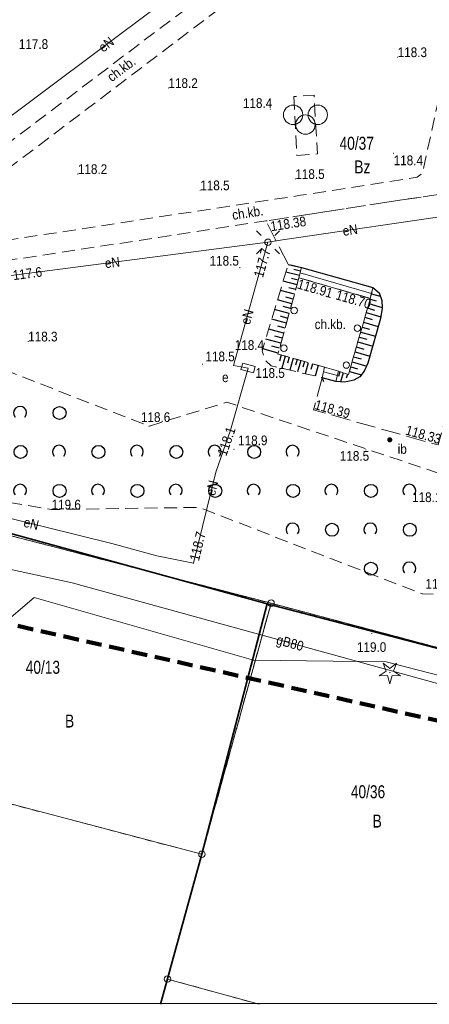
# Model space of a CAD drawing. Header units: metres. Extents: x 6532801 to 6532945, y 6021209 to 6021424.
# Tile 5 of 12: x 6532855 to 6532887, y 6021219 to 6021295. Entities that reach past the tile are written whole.
import ezdxf
from ezdxf.enums import TextEntityAlignment as Align

# ---------------------------------------------------------------- set-up
doc = ezdxf.new("R2010")
doc.units = ezdxf.units.M
doc.header["$MEASUREMENT"] = 0
for name, pattern in [('1.0_0.5', [1.5, 1, -0.5]), ('1.5_0.5', [2, 1.5, -0.5]), ('219-500', [0]), ('4', [1.8, 1.2, -0.6]), ('egug-500', [1, 0.5, -0.5])]:
    doc.linetypes.add(name, pattern=pattern)
doc.layers.get('0').update_dxf_attribs({"color": 2, "linetype": 'CONTINUOUS', "lineweight": 5})
for name, color, linetype in [('000 Inne (niezydentyfikowane)', 7, 'CONTINUOUS'), ('202-punkt graniczny', 7, 'CONTINUOUS'), ('210-oznaczenie konturu użytku gruntowego', 7, 'CONTINUOUS'), ('211-numer działki ewidencyjnej', 7, 'CONTINUOUS'), ('218-kontur użytku gruntowego', 7, 'CONTINUOUS'), ('219-działka ewidencyjna', 7, 'CONTINUOUS'), ('chodnik', 7, 'CONTINUOUS'), ('chodnik-Atr17', 7, 'CONTINUOUS'), ('drzewo iglaste', 7, 'CONTINUOUS'), ('inna budowla', 7, 'CONTINUOUS'), ('inna budowla-Atr17', 7, 'CONTINUOUS'), ('jezdnia', 7, 'CONTINUOUS'), ('krawężnik', 7, 'CONTINUOUS'), ('latarnia', 7, 'CONTINUOUS'), ('Obszar opracowania', 7, 'CONTINUOUS'), ('ogrodzenie trwałe', 7, 'CONTINUOUS'), ('pikieta naturalna', 7, 'CONTINUOUS'), ('pikieta naturalna-Atr2', 7, 'CONTINUOUS'), ('pikieta sztuczna', 7, 'CONTINUOUS'), ('pikieta sztuczna-Atr2', 7, 'CONTINUOUS'), ('plac gier i zabaw', 7, 'CONTINUOUS'), ('podpora (punkt)', 7, 'CONTINUOUS'), ('przewód elektroenergetyczny podziemny', 7, 'CONTINUOUS'), ('przewód elektroenergetyczny podziemny-Atr1', 7, 'CONTINUOUS'), ('przewód gazowy', 7, 'CONTINUOUS'), ('przewód gazowy-Atr1', 7, 'CONTINUOUS'), ('przewód wodociągowy', 7, 'CONTINUOUS'), ('Ramki i opis wydruku', 7, 'CONTINUOUS'), ('rzędna', 7, 'CONTINUOUS'), ('rzędna-Atr2', 7, 'CONTINUOUS'), ('schody w ciągu komunikacyjnym', 7, 'CONTINUOUS'), ('skarpa nieumocniona', 7, 'CONTINUOUS'), ('szafa elektroenergetyczna lub kontener', 7, 'CONTINUOUS'), ('szafa elektroenergetyczna lub kontener-Atr17', 7, 'CONTINUOUS'), ('zadrzewienie  zakrzewienie', 7, 'CONTINUOUS')]:
    doc.layers.add(name, color=color, linetype=linetype)
doc.styles.get("Standard").update_dxf_attribs({"font": 'Working1250', "width": 0.75})
doc.linetypes.add('902-500', pattern='A,3.75,0,[1,ksztalty.shx,S=0.5,R=0,X=0,Y=0],3.75', length=7.5)

# ---------------------------------------------------------------- blocks, each defined once
blk = doc.blocks.new('202')
at = {"color": 0, "linetype": 'Continuous', "lineweight": 0}
blk.add_circle((0, 0), 0.25, dxfattribs=at)
blk = doc.blocks.new('US18')
at = {"color": 0, "linetype": 'Continuous', "lineweight": 13}
for p, q in [((-0.5, -0.25), (-0.5, 0.25)), ((-0.5, 0.25), (0.5, 0.25)), ((0.5, -0.25), (0.5, 0.25)), ((-0.5, -0.25), (0.5, -0.25))]:
    blk.add_line(p, q, dxfattribs=at)
blk = doc.blocks.new('PW01')
at = {"linetype": 'Continuous', "lineweight": 13}
h = blk.add_hatch(color=0, dxfattribs=at)
edge = h.paths.add_edge_path()
edge.add_arc((0, 0), 0.045, 0, 360)
blk = doc.blocks.new('IB04')
at = {"color": 0, "linetype": 'Continuous', "lineweight": 13}
blk.add_circle((0, 0), 0.25, dxfattribs=at)
blk = doc.blocks.new('SM01')
at = {"color": 0, "linetype": 'Continuous', "lineweight": 13}
for p, q in [((-0.53, 0.531), (-0.883, 0.884)), ((0.531, 0.531), (0.884, 0.884)), ((-0.53, -0.53), (-0.883, -0.883)), ((0.531, -0.53), (0.884, -0.883))]:
    blk.add_line(p, q, dxfattribs=at)
blk.add_circle((0, 0), 0.25, dxfattribs=at)
blk = doc.blocks.new('US25')
at = {"linetype": 'Continuous', "lineweight": 0}
h = blk.add_hatch(color=0, dxfattribs=at)
edge = h.paths.add_edge_path()
edge.add_arc((0, 0), 0.2, 0, 360)
blk = doc.blocks.new('OP011')
at = {"linetype": 'Continuous', "lineweight": 13}
h = blk.add_hatch(color=0, dxfattribs=at)
edge = h.paths.add_edge_path()
edge.add_arc((0, 0), 0.05, 0, 360)
at = {"color": 0, "linetype": 'Continuous', "lineweight": 13}
for p, q in [((-0.828, -0.268), (-0.283, 0.093)), ((-0.283, 0.093), (-0.512, 0.706)), ((-0.512, 0.706), (0, 0.299)), ((0, 0.299), (0.512, 0.706)), ((0.512, 0.706), (0.283, 0.093)), ((0.283, 0.093), (0.828, -0.268)), ((-0.175, -0.24), (-0.828, -0.268)), ((0, -0.87), (-0.175, -0.24)), ((0.175, -0.24), (0, -0.87)), ((0.828, -0.268), (0.175, -0.24))]:
    blk.add_line(p, q, dxfattribs=at)
blk = doc.blocks.new('OTZK1')
at = {"color": 0, "linetype": 'Continuous'}
blk.add_circle((0, 0), 0.5, dxfattribs=at)
blk = doc.blocks.new('OTZK2')
at = {"color": 0, "linetype": 'Continuous'}
blk.add_arc((0, 0), 0.5, 318.85, 221.162, dxfattribs=at)
blk = doc.blocks.new('BS04')
at = {"color": 0, "linetype": 'Continuous', "lineweight": 13}
for centre in [(-0.95, 0.75), (0.95, 0.75), (0, 0)]:
    blk.add_circle(centre, 0.75, dxfattribs=at)

msp = doc.modelspace()

# ---------------------------------------------------------------- linework, layer by layer
at = {"layer": '000 Inne (niezydentyfikowane)', "color": 7, "linetype": 'Continuous', "lineweight": 25, "flags": 128}
for points in [[(6532876.57, 6021275.56), (6532875.52, 6021275.82)], [(6532876.66, 6021275.91), (6532876.14, 6021276.04)], [(6532876.38, 6021274.84), (6532875.31, 6021275.14)], [(6532876.48, 6021275.2), (6532875.95, 6021275.35)], [(6532876.18, 6021274.12), (6532875.1, 6021274.42)], [(6532876.28, 6021274.49), (6532875.74, 6021274.63)], [(6532882.11, 6021274.15), (6532882.79, 6021273.99)], [(6532875.98, 6021273.39), (6532874.88, 6021273.69)], [(6532876.08, 6021273.76), (6532875.53, 6021273.91)], [(6532881.92, 6021273.41), (6532882.95, 6021273.11)], [(6532882.01, 6021273.74), (6532882.47, 6021273.61)], [(6532875.77, 6021272.65), (6532874.65, 6021272.96)], [(6532875.87, 6021273.02), (6532875.32, 6021273.17)], [(6532881.72, 6021272.71), (6532882.83, 6021272.39)], [(6532881.82, 6021273.07), (6532882.36, 6021272.91)], [(6532875.56, 6021271.89), (6532874.43, 6021272.2)], [(6532875.67, 6021272.27), (6532875.11, 6021272.43)], [(6532881.5, 6021271.97), (6532882.64, 6021271.64)], [(6532881.61, 6021272.35), (6532882.18, 6021272.18)], [(6532875.35, 6021271.12), (6532874.2, 6021271.44)], [(6532875.46, 6021271.51), (6532874.89, 6021271.67)], [(6532881.29, 6021271.21), (6532882.43, 6021270.89)], [(6532881.39, 6021271.59), (6532881.96, 6021271.43)], [(6532875.14, 6021270.35), (6532873.97, 6021270.67)], [(6532875.25, 6021270.74), (6532874.66, 6021270.9)], [(6532881.07, 6021270.45), (6532882.22, 6021270.12)], [(6532881.18, 6021270.83), (6532881.75, 6021270.67)], [(6532874.93, 6021269.58), (6532873.74, 6021269.91)], [(6532875.03, 6021269.96), (6532874.44, 6021270.12)], [(6532880.85, 6021269.69), (6532882, 6021269.35)], [(6532880.96, 6021270.07), (6532881.53, 6021269.9)], [(6532875.16, 6021269.45), (6532875.03, 6021268.97)], [(6532875.47, 6021269.36), (6532875.21, 6021268.43)], [(6532875.78, 6021269.27), (6532875.65, 6021268.81)], [(6532876.08, 6021269.19), (6532875.82, 6021268.28)], [(6532876.38, 6021269.1), (6532876.25, 6021268.66)], [(6532876.67, 6021269.02), (6532876.42, 6021268.14)], [(6532876.96, 6021268.94), (6532876.84, 6021268.5)], [(6532877.25, 6021268.85), (6532877.01, 6021268)], [(6532880.63, 6021268.92), (6532881.75, 6021268.59)], [(6532880.74, 6021269.3), (6532881.32, 6021269.14)], [(6532877.57, 6021268.76), (6532877.45, 6021268.34)], [(6532878.02, 6021268.64), (6532877.79, 6021267.82)], [(6532879.69, 6021268.16), (6532879.57, 6021267.78)], [(6532879.94, 6021268.08), (6532879.72, 6021267.38)], [(6532880.42, 6021268.18), (6532881.34, 6021267.92)], [(6532880.52, 6021268.54), (6532881.05, 6021268.39)], [(6532880.26, 6021267.98), (6532880.16, 6021267.66)]]:
    msp.add_lwpolyline(points, dxfattribs=at)
at = {"layer": '218-kontur użytku gruntowego', "color": 3, "linetype": 'egug-500', "lineweight": 18, "flags": 128}
for points in [[(6532874.38, 6021250.32), (6532831.82, 6021261.35)], [(6532831.82, 6021261.35), (6532874.38, 6021250.32)], [(6532869.05, 6021230.97), (6532874.38, 6021250.32)], [(6532874.38, 6021250.32), (6532869.05, 6021230.97)], [(6532892.4, 6021245.52), (6532874.38, 6021250.32)], [(6532874.38, 6021250.32), (6532892.4, 6021245.52)], [(6532826.97, 6021242.04), (6532869.05, 6021230.97)], [(6532869.05, 6021230.97), (6532866.4, 6021221.36)], [(6532866.4, 6021221.36), (6532873.455, 6021219.41)]]:
    msp.add_lwpolyline(points, dxfattribs=at)
at = {"layer": '219-działka ewidencyjna', "color": 7, "linetype": '219-500', "lineweight": 18, "flags": 128}
for points in [[(6532831.82, 6021261.35), (6532874.38, 6021250.32)], [(6532869.05, 6021230.97), (6532874.38, 6021250.32)], [(6532892.4, 6021245.52), (6532874.38, 6021250.32)], [(6532826.97, 6021242.04), (6532869.05, 6021230.97)], [(6532866.4, 6021221.36), (6532869.05, 6021230.97)], [(6532873.455, 6021219.41), (6532866.4, 6021221.36)]]:
    msp.add_lwpolyline(points, dxfattribs=at)
at = {"layer": 'chodnik', "color": 7, "linetype": '1.0_0.5', "lineweight": 18, "flags": 128}
for points in [[(6532836.38, 6021276.95), (6532836, 6021275.52), (6532837.49, 6021275.09), (6532841.39, 6021274.88), (6532841.86, 6021274.9), (6532857.45, 6021277.24), (6532873.99, 6021279.78), (6532887.25, 6021281.82), (6532888.05, 6021285.42), (6532890, 6021294.34), (6532890.44, 6021295.45), (6532890.98, 6021296.57), (6532891.48, 6021297.36), (6532891.88, 6021297.88), (6532892.05, 6021298.04), (6532892.62, 6021298.83), (6532889.16, 6021299.86), (6532887.46, 6021303.04), (6532888.51, 6021306.47), (6532888.4, 6021306.45), (6532887.42, 6021306.16), (6532886.5, 6021306.03), (6532885.52, 6021306.13), (6532877.88, 6021308.38), (6532877.34, 6021308.96), (6532877.08, 6021309.62), (6532877.04, 6021310.58), (6532878.91, 6021317.42), (6532877.47, 6021317.85), (6532875.56, 6021310.81), (6532872.51, 6021299.67), (6532841.9, 6021276.52), (6532841.48, 6021276.4), (6532837.9, 6021276.61)], [(6532846.75, 6021277.17), (6532846.36, 6021277.93), (6532873.39, 6021298.4), (6532873.92, 6021299.04), (6532875.09, 6021303.24), (6532875.36, 6021303.68), (6532876.32, 6021304.26), (6532877.27, 6021304.48), (6532878.25, 6021304.49), (6532882.1, 6021303.34), (6532883.4, 6021302.59), (6532884.91, 6021301.3), (6532887.28, 6021298.79), (6532887.78, 6021298.01), (6532888.19, 6021296.98), (6532888.5, 6021295.75), (6532888.48, 6021294.51), (6532886.04, 6021283.44), (6532885.63, 6021283.14), (6532876.66, 6021281.75), (6532869.77, 6021280.7)], [(6532876.53, 6021275.4), (6532874.91, 6021269.52), (6532878.5, 6021268.5), (6532879.57, 6021268.2), (6532880.35, 6021267.95), (6532882.03, 6021273.81)]]:
    msp.add_lwpolyline(points, close=True, dxfattribs=at)
at = {"layer": 'jezdnia', "color": 7, "linetype": '1.5_0.5', "lineweight": 18, "flags": 128}
msp.add_lwpolyline([(6532878.33, 6021267.69), (6532877.66, 6021265.21), (6532887.25, 6021262.51), (6532889.84, 6021271.63), (6532887.8, 6021272.22), (6532889.55, 6021278.57), (6532889.88, 6021279.64), (6532890.46, 6021280.79), (6532891.41, 6021281.94), (6532892.66, 6021282.8), (6532894.12, 6021283.33), (6532906.68, 6021286.8), (6532908.22, 6021286.94), (6532909.66, 6021286.84), (6532910.66, 6021286.61), (6532914.16, 6021285.66), (6532915.2, 6021289.9), (6532912.4, 6021290.48), (6532909.91, 6021290.76), (6532907.82, 6021290.68), (6532905.44, 6021290.22), (6532896.3, 6021287.69), (6532888.05, 6021285.42), (6532887.25, 6021281.82), (6532873.99, 6021279.78), (6532875.7, 6021276.43), (6532876.73, 6021276.18), (6532882.23, 6021274.64), (6532882.7, 6021274.24), (6532882.92, 6021273.65), (6532882.95, 6021273.05), (6532882.81, 6021272.26), (6532881.85, 6021268.81), (6532881.56, 6021268.2), (6532881.22, 6021267.76), (6532880.76, 6021267.51), (6532880.06, 6021267.35), (6532879.38, 6021267.41)], close=True, dxfattribs=at)
at = {"layer": 'krawężnik', "color": 7, "linetype": 'Continuous', "lineweight": 25, "flags": 128}
msp.add_lwpolyline([(6532875.7, 6021276.43), (6532876.73, 6021276.18), (6532882.23, 6021274.64), (6532882.7, 6021274.24), (6532882.92, 6021273.65), (6532882.95, 6021273.05), (6532882.81, 6021272.26), (6532881.85, 6021268.81), (6532881.56, 6021268.2), (6532881.22, 6021267.76), (6532880.76, 6021267.51), (6532880.06, 6021267.35), (6532879.38, 6021267.41), (6532878.33, 6021267.69), (6532878.43, 6021267.4)], dxfattribs=at)
at = {"layer": 'Obszar opracowania', "color": 3, "linetype": '4', "lineweight": 200, "flags": 128}
msp.add_lwpolyline([(6532859.8, 6021351.42), (6532875.32, 6021346.3), (6532934.68, 6021313.91), (6532914.26, 6021235.16), (6532815.99, 6021257.34), (6532829.54, 6021340.4)], close=True, dxfattribs=at)
at = {"layer": 'ogrodzenie trwałe', "color": 7, "linetype": '902-500', "lineweight": 35, "flags": 128}
for points in [[(6532831.99, 6021261.81), (6532874.09, 6021250.27), (6532869.04, 6021230.98), (6532865.858, 6021219.41)], [(6532874.09, 6021250.27), (6532889.81, 6021246.15), (6532891.07, 6021245.6), (6532892.19, 6021245.23), (6532892.44, 6021245.16)]]:
    msp.add_lwpolyline(points, dxfattribs=at)
at = {"layer": 'plac gier i zabaw', "color": 7, "linetype": '1.0_0.5', "lineweight": 18, "flags": 128}
msp.add_lwpolyline([(6532876.14, 6021289.36), (6532876.37, 6021284.83), (6532877.95, 6021284.94), (6532877.69, 6021289.47)], close=True, dxfattribs=at)
at = {"layer": 'przewód elektroenergetyczny podziemny', "color": 1, "linetype": 'Continuous', "lineweight": 18, "flags": 128}
for points in [[(6532870.33, 6021299.86), (6532870.06, 6021299.66), (6532852.38, 6021286.42), (6532852.77, 6021285.01), (6532854.17, 6021275.54)], [(6532874.14, 6021278.13), (6532875.25, 6021278.31), (6532889.32, 6021280.38), (6532892.08, 6021280.98), (6532892.38, 6021281.05), (6532891.98, 6021282.48), (6532890.91, 6021285.4), (6532890.2, 6021288.1), (6532891.34, 6021293.65)], [(6532852.2, 6021275.04), (6532854.17, 6021275.54), (6532874.14, 6021278.13)], [(6532874.14, 6021278.13), (6532871.48, 6021268.64), (6532872.61, 6021268.44)], [(6532872.61, 6021268.44), (6532871.24, 6021263.66), (6532870.11, 6021260.41), (6532868.4, 6021253.4), (6532865.58, 6021253.98), (6532862.1, 6021254.92), (6532843.7, 6021259.46), (6532832.01, 6021262.67), (6532830.83, 6021262.09), (6532830.55, 6021260.91), (6532830.91, 6021260.54)]]:
    msp.add_lwpolyline(points, dxfattribs=at)
at = {"layer": 'przewód gazowy', "color": 52, "linetype": 'Continuous', "lineweight": 18, "flags": 128}
for points in [[(6532859.04, 6021251.89), (6532838.52, 6021256.37), (6532832.46, 6021257.8), (6532829.82, 6021258.94)], [(6532859.04, 6021251.89), (6532902.03, 6021240.04), (6532902.21, 6021242.96)]]:
    msp.add_lwpolyline(points, dxfattribs=at)
at = {"layer": 'przewód wodociągowy', "color": 5, "linetype": 'Continuous', "lineweight": 18, "flags": 128}
msp.add_lwpolyline([(6532844.11, 6021244.17), (6532848.25, 6021244.05), (6532856.11, 6021250.75), (6532873.02, 6021245.94), (6532883.24, 6021245.8), (6532915.05, 6021237.61), (6532915.54, 6021237.56)], dxfattribs=at)
at = {"layer": 'Ramki i opis wydruku', "color": 7, "linetype": 'Continuous', "lineweight": 13, "flags": 128}
msp.add_lwpolyline([(6532801.1, 6021219.46), (6532944.5, 6021219.46), (6532944.5, 6021424.36), (6532801.1, 6021424.36)], close=True, dxfattribs=at)
at = {"layer": 'schody w ciągu komunikacyjnym', "color": 7, "linetype": 'Continuous', "lineweight": 18, "flags": 128}
for points in [[(6532876.73, 6021276.18), (6532876.53, 6021275.4), (6532882.03, 6021273.81), (6532882.23, 6021274.64)], [(6532878.5, 6021268.5), (6532878.33, 6021267.69), (6532879.38, 6021267.41), (6532879.57, 6021268.2)]]:
    msp.add_lwpolyline(points, close=True, dxfattribs=at)
for points in [[(6532882.123, 6021274.196), (6532876.626, 6021275.773)], [(6532878.426, 6021268.146), (6532879.488, 6021267.858)]]:
    msp.add_lwpolyline(points, dxfattribs=at)
at = {"layer": 'skarpa nieumocniona', "color": 7, "linetype": '1.0_0.5', "lineweight": 18, "flags": 128}
for points in [[(6532878.5, 6021268.5), (6532874.91, 6021269.52), (6532876.53, 6021275.4), (6532876.73, 6021276.18), (6532875.7, 6021276.43), (6532873.69, 6021269.75), (6532873.91, 6021269.05), (6532874.38, 6021268.62), (6532878.33, 6021267.69)], [(6532878.5, 6021268.5), (6532874.91, 6021269.52), (6532876.53, 6021275.4), (6532876.73, 6021276.18), (6532875.7, 6021276.43), (6532873.69, 6021269.75), (6532873.91, 6021269.05), (6532874.38, 6021268.62), (6532878.33, 6021267.69)], [(6532879.57, 6021268.2), (6532879.38, 6021267.41), (6532880.06, 6021267.35), (6532880.76, 6021267.51), (6532881.22, 6021267.76), (6532881.56, 6021268.2), (6532881.85, 6021268.81), (6532882.81, 6021272.26), (6532882.95, 6021273.05), (6532882.92, 6021273.65), (6532882.7, 6021274.24), (6532882.23, 6021274.64), (6532882.03, 6021273.81), (6532880.35, 6021267.95)], [(6532879.57, 6021268.2), (6532879.38, 6021267.41), (6532880.06, 6021267.35), (6532880.76, 6021267.51), (6532881.22, 6021267.76), (6532881.56, 6021268.2), (6532881.85, 6021268.81), (6532882.81, 6021272.26), (6532882.95, 6021273.05), (6532882.92, 6021273.65), (6532882.7, 6021274.24), (6532882.23, 6021274.64), (6532882.03, 6021273.81), (6532880.35, 6021267.95)]]:
    msp.add_lwpolyline(points, close=True, dxfattribs=at)
at = {"layer": 'zadrzewienie  zakrzewienie', "color": 7, "linetype": '1.0_0.5', "lineweight": 18, "flags": 128}
msp.add_lwpolyline([(6532831.99, 6021261.81), (6532857.46, 6021257.54), (6532868.82, 6021257.7), (6532886.04, 6021251.03), (6532892.5, 6021250.89), (6532893.82, 6021252.7), (6532893.61, 6021258.22), (6532870.97, 6021265.81), (6532864.97, 6021263.96), (6532848.32, 6021270.45), (6532834.52, 6021272.1)], close=True, dxfattribs=at)

# ---------------------------------------------------------------- block references
at = {"layer": '202-punkt graniczny', "color": 7, "linetype": 'Continuous', "lineweight": 18}
for p in [(6532874.38, 6021250.32), (6532869.05, 6021230.97), (6532866.4, 6021221.36)]:
    msp.add_blockref('202', p, dxfattribs=at)
at = {"layer": 'drzewo iglaste', "color": 94, "linetype": 'Continuous', "lineweight": 18}
msp.add_blockref('OP011', (6532883.54, 6021244.98), dxfattribs=at)
at = {"layer": 'inna budowla', "color": 7, "linetype": 'Continuous', "lineweight": 18, "rotation": 344.396}
msp.add_blockref('US25', (6532883.53, 6021262.91), dxfattribs=at)
at = {"layer": 'latarnia', "color": 7, "linetype": 'Continuous', "lineweight": 18}
msp.add_blockref('SM01', (6532874.14, 6021278.13), dxfattribs=at)
at = {"layer": 'pikieta naturalna', "color": 7, "linetype": 'Continuous', "lineweight": 13}
for p in [(6532884.14, 6021292.4), (6532866.47, 6021290.02), (6532874.32, 6021288.39), (6532883.82, 6021284.99), (6532859.49, 6021283.39), (6532876.25, 6021283.01), (6532868.92, 6021282.14), (6532871.97, 6021276.18), (6532855.66, 6021270.49), (6532873.69, 6021269.75), (6532869.1, 6021268.74), (6532874.38, 6021268.62), (6532864.97, 6021263.96), (6532871.52, 6021262.18), (6532881.69, 6021262.13), (6532857.46, 6021257.54), (6532886.04, 6021251.03), (6532882.14, 6021247.99)]:
    msp.add_blockref('PW01', p, dxfattribs=at)
at = {"layer": 'pikieta sztuczna', "color": 7, "linetype": 'Continuous', "lineweight": 13}
for p in [(6532873.99, 6021279.78), (6532876.53, 6021275.4), (6532882.03, 6021273.81), (6532877.66, 6021265.21)]:
    msp.add_blockref('PW01', p, dxfattribs=at)
at = {"layer": 'plac gier i zabaw', "color": 7, "linetype": 'Continuous', "lineweight": 18}
msp.add_blockref('BS04', (6532877.03, 6021287.2), dxfattribs=at)
at = {"layer": 'podpora (punkt)', "color": 7, "linetype": 'Continuous', "lineweight": 18}
for p in [(6532876.16, 6021272.87), (6532881.03, 6021271.51), (6532875.37, 6021269.97), (6532880.18, 6021268.67)]:
    msp.add_blockref('IB04', p, dxfattribs=at)
at = {"layer": 'rzędna', "color": 1, "linetype": 'Continuous', "lineweight": 18, "rotation": 74.342}
msp.add_blockref('PW01', (6532874.14, 6021278.13), dxfattribs=at)
at = {"layer": 'rzędna', "color": 1, "linetype": 'Continuous', "lineweight": 18}
for p in [(6532871.24, 6021263.66), (6532868.4, 6021253.4)]:
    msp.add_blockref('PW01', p, dxfattribs=at)
at = {"layer": 'szafa elektroenergetyczna lub kontener', "color": 1, "linetype": 'Continuous', "lineweight": 18, "rotation": 344.389}
msp.add_blockref('US18', (6532872.61, 6021268.44), dxfattribs=at)
at = {"layer": 'zadrzewienie  zakrzewienie', "color": 7, "linetype": 'Continuous', "lineweight": 18}
for name, p in [('OTZK2', (6532855.034, 6021264.987)), ('OTZK1', (6532858.076, 6021264.976)), ('OTZK1', (6532855.076, 6021261.976)), ('OTZK2', (6532858.034, 6021261.987)), ('OTZK1', (6532861.076, 6021261.976)), ('OTZK2', (6532864.034, 6021261.987)), ('OTZK1', (6532867.076, 6021261.976)), ('OTZK2', (6532870.034, 6021261.987)), ('OTZK1', (6532873.076, 6021261.976)), ('OTZK2', (6532876.034, 6021261.987)), ('OTZK2', (6532855.034, 6021258.987)), ('OTZK1', (6532858.076, 6021258.976)), ('OTZK2', (6532861.034, 6021258.987)), ('OTZK1', (6532864.076, 6021258.976)), ('OTZK2', (6532867.034, 6021258.987)), ('OTZK1', (6532870.076, 6021258.976)), ('OTZK2', (6532873.034, 6021258.987)), ('OTZK1', (6532876.076, 6021258.976)), ('OTZK2', (6532879.034, 6021258.987)), ('OTZK1', (6532882.076, 6021258.976)), ('OTZK2', (6532885.034, 6021258.987)), ('OTZK2', (6532876.034, 6021255.987)), ('OTZK1', (6532879.076, 6021255.976)), ('OTZK2', (6532882.034, 6021255.987)), ('OTZK1', (6532885.076, 6021255.976)), ('OTZK1', (6532882.076, 6021252.976)), ('OTZK2', (6532885.034, 6021252.987))]:
    msp.add_blockref(name, p, dxfattribs=at)

# ---------------------------------------------------------------- texts
at = {"layer": '210-oznaczenie konturu użytku gruntowego', "color": 3, "linetype": 'Continuous', "lineweight": 18, "width": 0.79}
for s, p in [('Bz', (6532880.8, 6021283.44)), ('B', (6532858.5, 6021240.74)), ('B', (6532882.21, 6021233.03))]:
    msp.add_text(s, height=1, dxfattribs=at).set_placement(p)
at = {"layer": '211-numer działki ewidencyjnej', "color": 7, "linetype": 'Continuous', "lineweight": 18, "width": 0.79}
for s, p in [('40/37', (6532879.66, 6021286.26)), ('40/13', (6532855.47, 6021245.88)), ('40/36', (6532880.53, 6021236.29))]:
    msp.add_text(s, height=1, dxfattribs=at).set_placement(p, align=Align.TOP_LEFT)
at = {"layer": 'chodnik-Atr17', "color": 7, "width": 0.9}
for rotation, p in [(36.892, (6532862.1, 6021290.46)), (36.892, (6532862.1, 6021290.46)), (8.628, (6532871.44, 6021279.85)), (8.628, (6532871.44, 6021279.85))]:
    msp.add_text('ch.kb.', height=0.75, rotation=rotation, dxfattribs=at).set_placement(p)
msp.add_text('ch.kb.', height=0.75, dxfattribs=at).set_placement((6532877.74, 6021271.44))
at = {"layer": 'inna budowla-Atr17', "color": 7, "width": 0.9}
msp.add_text('ib', height=0.75, dxfattribs=at).set_placement((6532884.14, 6021261.83))
at = {"layer": 'pikieta naturalna-Atr2', "color": 7, "width": 0.9}
for s, p in [('117.8', (6532854.94, 6021293.03)), ('118.3', (6532884.14, 6021292.4)), ('118.2', (6532866.47, 6021290.02)), ('118.4', (6532872.21, 6021288.48)), ('118.4', (6532883.83, 6021284.07)), ('118.2', (6532859.49, 6021283.39)), ('118.5', (6532876.25, 6021283.01)), ('118.5', (6532868.92, 6021282.14)), ('118.5', (6532869.64, 6021276.33)), ('118.3', (6532855.66, 6021270.49)), ('118.5', (6532869.32, 6021268.96)), ('118.6', (6532864.35, 6021264.28)), ('118.9', (6532871.84, 6021262.49)), ('119.6', (6532857.46, 6021257.54)), ('118.1', (6532885.25, 6021258.11)), ('118.4', (6532886.28, 6021251.44)), ('119.0', (6532881, 6021246.56))]:
    msp.add_text(s, height=0.75, dxfattribs=at).set_placement(p)
for s, p in [('118.4', (6532871.58, 6021270.21)), ('118.5', (6532873.18, 6021268.06)), ('118.5', (6532879.68, 6021261.67))]:
    msp.add_text(s, height=0.75, dxfattribs=at).set_placement(p, align=Align.MIDDLE_LEFT)
at = {"layer": 'pikieta sztuczna-Atr2', "color": 7, "width": 0.9}
for s, rotation, p in [('118.38', 8.746, (6532874.34, 6021279.35)), ('118.91', 343.876, (6532876.45, 6021274.95)), ('118.70', 343.876, (6532879.41, 6021274.11)), ('118.39', 344.275, (6532877.78, 6021265.65)), ('118.33', 344.275, (6532884.79, 6021263.69))]:
    msp.add_text(s, height=0.75, rotation=rotation, dxfattribs=at).set_placement(p, align=Align.MIDDLE_LEFT)
at = {"layer": 'przewód elektroenergetyczny podziemny-Atr1', "color": 1, "width": 0.9}
for rotation, p in [(36.828, (6532861.21, 6021293.03)), (8.369, (6532879.9, 6021278.99)), (7.389, (6532861.57, 6021276.5)), (74.342, (6532872.37, 6021271.83)), (76.291, (6532869.68, 6021258.64)), (-13.86, (6532855.34, 6021256.59))]:
    msp.add_text('eN', height=0.75, rotation=rotation, dxfattribs=at).set_placement(p, align=Align.MIDDLE_LEFT)
at = {"layer": 'przewód gazowy-Atr1', "color": 40, "width": 0.9}
msp.add_text('gB80', height=0.75, rotation=-15.411, dxfattribs=at).set_placement((6532874.83, 6021247.54), align=Align.MIDDLE_LEFT)
at = {"layer": 'rzędna-Atr2', "color": 1, "width": 0.9}
for s, rotation, p in [('117.7', 74.342, (6532873.39, 6021275.46)), ('117.6', 7.39, (6532854.48, 6021275.58)), ('118.1', 70.828, (6532870.57, 6021261.73)), ('118.7', 76.291, (6532868.45, 6021253.62))]:
    msp.add_text(s, height=0.75, rotation=rotation, dxfattribs=at).set_placement(p, align=Align.MIDDLE_LEFT)
at = {"layer": 'szafa elektroenergetyczna lub kontener-Atr17', "color": 1, "width": 0.9}
msp.add_text('e', height=0.75, dxfattribs=at).set_placement((6532870.6, 6021267.73), align=Align.MIDDLE_LEFT)

doc.saveas('drawing.dxf')
